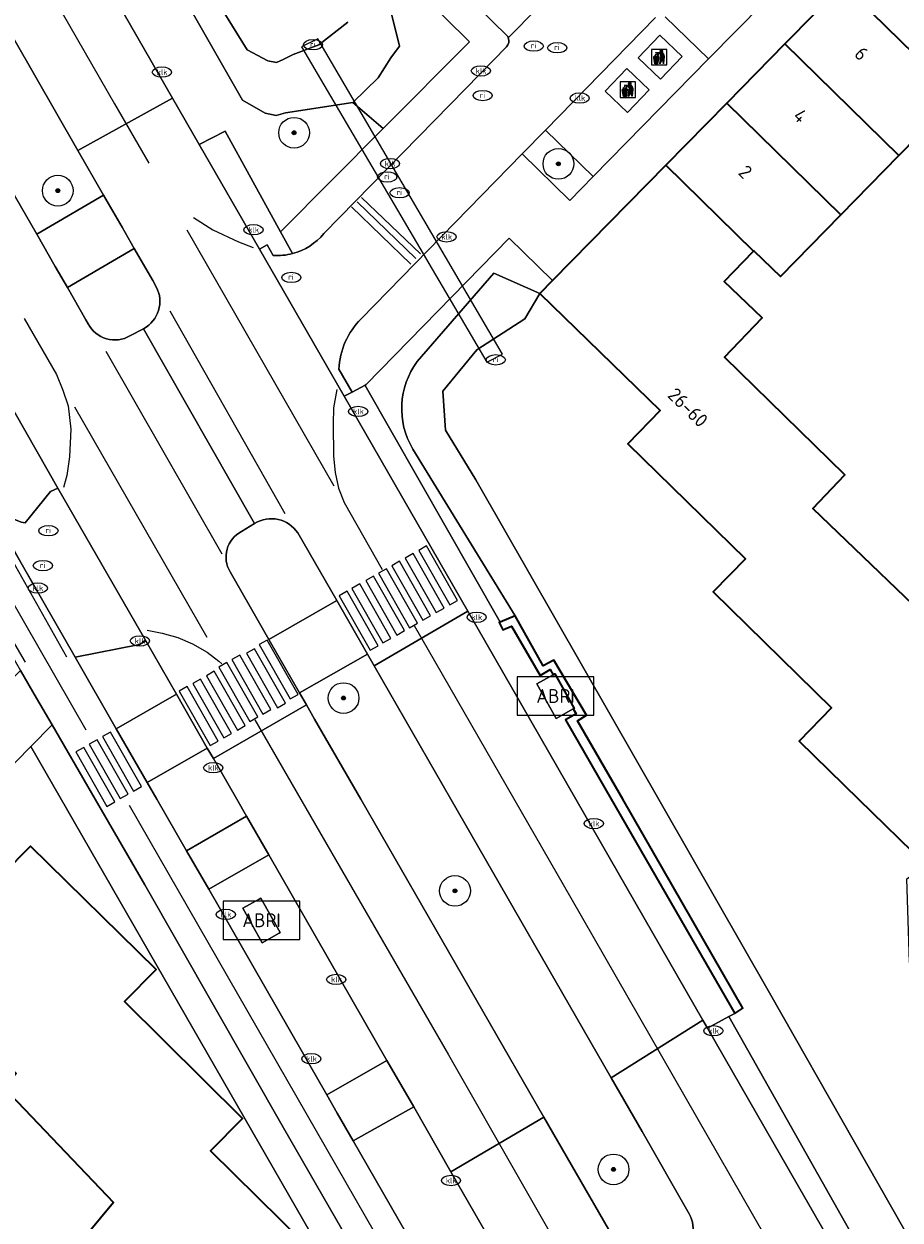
# Model space of a CAD drawing. Header units: metres. Extents: x 103671 to 105190, y 427150 to 429171.
# Tile 95 of 256: x 103829 to 103886, y 427973 to 428050. Entities that reach past the tile are written whole.
import ezdxf
from ezdxf.enums import TextEntityAlignment as Align

# ---------------------------------------------------------------- set-up
doc = ezdxf.new("R2010")
doc.units = ezdxf.units.M
for name, color, linetype, lineweight in [('B-WE-GK-KADEMUUR-GV', 253, 'Continuous', 35), ('B-WE-GR-BEPLANTING_CULTUUR_HEESTERS-GV', 253, 'Continuous', 18), ('B-WE-GR-BOOM-S', 253, 'Continuous', 25), ('B-WE-GR-HAAG-GV', 253, 'Continuous', 13), ('B-WE-IE-AFVAL APART PLAATS-S', 253, 'Continuous', 25), ('B-WE-IE-MEUBILAIR-S', 253, 'Continuous', 25), ('B-WE-IE-MEUBILAIR_WEGMEUBILAIR-S', 253, 'Continuous', 25), ('B-WE-IE-TERREINAFSCHEIDING_KUNSTMATIG_MUUR-G', 253, 'IE-TERREINAFSCHEIDING_KUNSTMATIG-SO', 18), ('B-WE-KW-KUNSTWERK_DUIKER-GV', 253, 'Continuous', 18), ('B-WE-OG-BEBOUWING-GV', 253, 'Continuous', 35), ('B-WE-OG-BEBOUWING-T18', 7, 'Continuous', 18), ('B-WE-OG-TERREIN_BEGROEID-GV', 253, 'Continuous', 18), ('B-WE-OG-TERREIN_ERF-GV', 253, 'Continuous', 18), ('B-WE-OG-TERREIN_OEVER-GV', 253, 'Continuous', 18), ('B-WE-OG-WATER_SLOOT-GV', 253, 'Continuous', 18), ('B-WE-OG-WEG-GV', 253, 'Continuous', 18), ('B-WE-VH-GESLOTENVERHARDING_ASFALT-GV', 253, 'Continuous', 18), ('B-WE-VH-GESLOTENVERHARDING_BETON-GV', 253, 'Continuous', 18), ('B-WE-VH-ONVERHARD_ZAND-GV', 253, 'Continuous', 18), ('B-WE-VH-OPENVERHARDING-GV', 253, 'Continuous', 18), ('B-WE-VH-OPENVERHARDING_BETONSTRAATSTEEN-GV', 253, 'Continuous', 18), ('B-WE-VH-OPENVERHARDING_TEGEL-GV', 253, 'Continuous', 18), ('B-WE-VW-MARKERING_PICTOGRAM-G', 253, 'Continuous', 18)]:
    doc.layers.add(name, color=color, linetype=linetype, lineweight=lineweight)
doc.styles.add('NLCS-ISO', font='NLCS-ISO.ttf')
doc.styles.add('NLCS-ISO-M500-T18', font='NLCS-ISO.ttf', dxfattribs={"height": 0.9})
doc.linetypes.add('IE-TERREINAFSCHEIDING_KUNSTMATIG-SO', pattern='A,4,[82,NLCS.SHX,S=0.75,R=90,X=0,Y=0],4,-2', length=10)

# ---------------------------------------------------------------- blocks, each defined once
blk = doc.blocks.new('SIE-AFVAL APART PLAATS-SO')
h = blk.add_hatch(color=256)
h.dxf.hatch_style = 1
h.paths.add_polyline_path([(-0.09, 0.07), (-1.76, 0.07, 0.819081), (-1.79, -0.09), (-1.4, -2.19, 0.36153), (-1.37, -2.21), (-0.47, -2.21, 0.36153), (-0.44, -2.19), (-0.05, -0.09, 0.819081)])
h.paths.add_polyline_path([(-0.16, -0.1), (-0.2, -0.33), (-0.49, -0.33), (-0.47, -0.1)], flags=16)
h.paths.add_polyline_path([(-0.55, -0.1), (-0.58, -0.33), (-0.87, -0.33), (-0.87, -0.1)], flags=16)
h.paths.add_polyline_path([(-0.22, -0.42), (-0.27, -0.73), (-0.53, -0.73), (-0.5, -0.42)], flags=16)
h.paths.add_polyline_path([(-0.58, -0.42), (-0.61, -0.73), (-0.87, -0.73), (-0.87, -0.42)], flags=16)
h.paths.add_polyline_path([(-0.95, -0.1), (-0.95, -0.33), (-1.27, -0.33), (-1.29, -0.1)], flags=16)
h.paths.add_polyline_path([(-0.95, -0.42), (-0.95, -0.73), (-1.23, -0.73), (-1.26, -0.42)], flags=16)
h.paths.add_polyline_path([(-0.29, -0.83), (-0.34, -1.09), (-0.56, -1.09), (-0.54, -0.83)], flags=16)
h.paths.add_polyline_path([(-0.62, -0.83), (-0.65, -1.09), (-0.87, -1.09), (-0.87, -0.83)], flags=16)
h.paths.add_polyline_path([(-0.95, -0.83), (-0.95, -1.09), (-1.2, -1.09), (-1.22, -0.83)], flags=16)
h.paths.add_polyline_path([(-1.35, -0.33), (-1.64, -0.33), (-1.69, -0.1), (-1.37, -0.1)], flags=16)
h.paths.add_polyline_path([(-1.34, -0.42), (-1.31, -0.73), (-1.57, -0.73), (-1.63, -0.42)], flags=16)
h.paths.add_polyline_path([(-0.36, -1.18), (-0.41, -1.44), (-0.6, -1.44), (-0.57, -1.18)], flags=16)
h.paths.add_polyline_path([(-0.65, -1.18), (-0.68, -1.44), (-0.87, -1.44), (-0.87, -1.18)], flags=16)
h.paths.add_polyline_path([(-1.3, -0.83), (-1.28, -1.09), (-1.5, -1.09), (-1.55, -0.83)], flags=16)
h.paths.add_polyline_path([(-0.95, -1.18), (-0.95, -1.44), (-1.17, -1.44), (-1.19, -1.18)], flags=16)
h.paths.add_polyline_path([(-0.42, -1.53), (-0.47, -1.79), (-0.63, -1.79), (-0.6, -1.53)], flags=16)
h.paths.add_polyline_path([(-1.27, -1.18), (-1.25, -1.44), (-1.44, -1.44), (-1.49, -1.18)], flags=16)
h.paths.add_polyline_path([(-0.69, -1.53), (-0.71, -1.79), (-0.87, -1.79), (-0.87, -1.53)], flags=16)
h.paths.add_polyline_path([(-0.95, -1.53), (-0.95, -1.79), (-1.13, -1.79), (-1.16, -1.53)], flags=16)
h.paths.add_polyline_path([(-1.24, -1.53), (-1.22, -1.79), (-1.37, -1.79), (-1.42, -1.53)], flags=16)
h.paths.add_polyline_path([(-0.49, -1.89), (-0.53, -2.13), (-0.66, -2.13), (-0.64, -1.89)], flags=16)
h.paths.add_polyline_path([(-0.72, -1.89), (-0.74, -2.13), (-0.87, -2.13), (-0.87, -1.89)], flags=16)
h.paths.add_polyline_path([(-0.95, -1.89), (-0.95, -2.13), (-1.1, -2.13), (-1.12, -1.89)], flags=16)
h.paths.add_polyline_path([(-1.21, -1.89), (-1.18, -2.13), (-1.31, -2.13), (-1.35, -1.89)], flags=16)
h.paths.add_polyline_path([(-0.19, 0.78, -0.01173), (-0.3, 0.78, -0.148797), (-0.42, 1.03, -0.136076), (-0.69, 0.87), (-0.78, 0.85, -0.038293), (-1.14, 0.96), (-1.19, 0.81, -0.243822), (-1.56, 0.45, 0.344326), (-1, 0.22, -0.139345), (-0.6, 0.22, 0.618436), (-0.56, 0.27, -0.441494), (-0.47, 0.44, 0.309048)])
h.paths.add_polyline_path([(-0.49, 0.51, 0.351556), (-0.64, 0.31, 0.121061), (-1.02, 0.29, -0.288745), (-1.45, 0.42, 0.203599), (-1.12, 0.79), (-1.09, 0.87, 0.083075), (-0.28, 0.71, -0.242261)], flags=16)
h.paths.add_polyline_path([(-0.4, 0.79, -0.023345), (-0.63, 0.82, 0.07081), (-0.46, 0.9, 0.059965)], flags=16)
h.paths.add_polyline_path([(1.12, 1.48), (-1.07, 1.48, 0.860559), (-1.08, 1.42), (0.29, 1, -0.146703), (0.53, 0.28, 0.421968), (0.56, 0.25), (1.6, 0.31, 0.450293), (1.63, 0.34, 0.122241)])
h.paths.add_polyline_path([(0.26, 1.93, 1), (1.07, 1.93, 1)])
h.paths.add_polyline_path([(1.65, 0.15, 0.429303), (1.62, 0.18), (0.55, 0.23, 0.38429), (0.51, 0.2), (0.16, -2.16, 0.83726), (0.22, -2.18), (0.99, -0.78, -0.688204), (1.05, -0.78), (1.36, -2.14, 0.84934), (1.42, -2.14)])
for p, q in [((-0.09, 0.07), (-1.76, 0.07)), ((-1.4, -2.19), (-1.79, -0.09)), ((-1.37, -0.1), (-1.69, -0.1)), ((-1.64, -0.33), (-1.69, -0.1)), ((-1.64, -0.33), (-1.35, -0.33)), ((-1.63, -0.42), (-1.34, -0.42)), ((-1.57, -0.73), (-1.63, -0.42)), ((-1.57, -0.73), (-1.31, -0.73)), ((-1.55, -0.83), (-1.3, -0.83)), ((-1.5, -1.09), (-1.55, -0.83)), ((-1.5, -1.09), (-1.28, -1.09)), ((-1.49, -1.18), (-1.27, -1.18)), ((-1.44, -1.44), (-1.49, -1.18)), ((-1.44, -1.44), (-1.25, -1.44)), ((-1.42, -1.53), (-1.24, -1.53)), ((-1.37, -1.79), (-1.42, -1.53)), ((-1.37, -1.79), (-1.22, -1.79)), ((-1.37, -2.21), (-0.47, -2.21)), ((-1.31, -2.13), (-1.35, -1.89)), ((-1.35, -1.89), (-1.21, -1.89)), ((-1.31, -2.13), (-1.18, -2.13)), ((-0.95, -0.1), (-1.29, -0.1)), ((-1.27, -0.33), (-0.95, -0.33)), ((-1.26, -0.42), (-0.95, -0.42)), ((-1.23, -0.73), (-0.95, -0.73)), ((-1.22, -0.83), (-0.95, -0.83)), ((-1.2, -1.09), (-0.95, -1.09)), ((-1.19, -1.18), (-0.95, -1.18)), ((-1.17, -1.44), (-0.95, -1.44)), ((-1.16, -1.53), (-0.95, -1.53)), ((-1.13, -1.79), (-0.95, -1.79)), ((-1.12, -1.89), (-0.95, -1.89)), ((-1.1, -2.13), (-0.95, -2.13)), ((-0.95, -0.1), (-0.95, -0.33)), ((-0.95, -0.42), (-0.95, -0.73)), ((-0.95, -0.83), (-0.95, -1.09)), ((-0.95, -1.18), (-0.95, -1.44)), ((-0.95, -1.53), (-0.95, -1.79)), ((-0.95, -1.89), (-0.95, -2.13)), ((-0.87, -0.1), (-0.87, -0.33)), ((-0.55, -0.1), (-0.87, -0.1)), ((-0.87, -0.33), (-0.58, -0.33)), ((-0.87, -0.42), (-0.87, -0.73)), ((-0.87, -0.42), (-0.58, -0.42)), ((-0.87, -0.73), (-0.61, -0.73)), ((-0.87, -0.83), (-0.62, -0.83)), ((-0.87, -0.83), (-0.87, -1.09)), ((-0.87, -1.09), (-0.65, -1.09)), ((-0.87, -1.18), (-0.65, -1.18)), ((-0.87, -1.18), (-0.87, -1.44)), ((-0.87, -1.44), (-0.68, -1.44)), ((-0.87, -1.53), (-0.69, -1.53)), ((-0.87, -1.53), (-0.87, -1.79)), ((-0.87, -1.79), (-0.71, -1.79)), ((-0.87, -1.89), (-0.87, -2.13)), ((-0.87, -1.89), (-0.72, -1.89)), ((-0.87, -2.13), (-0.74, -2.13)), ((-0.66, -2.13), (-0.53, -2.13)), ((-0.64, -1.89), (-0.49, -1.89)), ((-0.63, -1.79), (-0.47, -1.79)), ((-0.6, -1.44), (-0.41, -1.44)), ((-0.6, -1.53), (-0.42, -1.53)), ((-0.57, -1.18), (-0.36, -1.18)), ((-0.56, -1.09), (-0.34, -1.09)), ((-0.54, -0.83), (-0.29, -0.83)), ((-0.53, -0.73), (-0.27, -0.73)), ((-0.53, -2.13), (-0.49, -1.89)), ((-0.5, -0.42), (-0.22, -0.42)), ((-0.49, -0.33), (-0.2, -0.33)), ((-0.16, -0.1), (-0.47, -0.1)), ((-0.47, -1.79), (-0.42, -1.53)), ((-0.44, -2.19), (-0.05, -0.09)), ((-0.41, -1.44), (-0.36, -1.18)), ((-0.34, -1.09), (-0.29, -0.83)), ((-0.27, -0.73), (-0.22, -0.42)), ((-0.2, -0.33), (-0.16, -0.1))]:
    blk.add_line(p, q)
blk.add_lwpolyline([(-2.5, -2.51), (2.5, -2.51), (2.5, 2.49), (-2.5, 2.49)], close=True)
for points in [[(-0.78, 0.85, -0.038293), (-1.14, 0.96), (-1.19, 0.81, -0.243822), (-1.56, 0.45, 0.344326), (-1, 0.22, -0.139345), (-0.6, 0.22, 0.618436), (-0.56, 0.27, -0.441494), (-0.47, 0.44, 0.309048), (-0.19, 0.78, -0.01173), (-0.3, 0.78, -0.01173)], [(-0.78, 0.85), (-0.69, 0.87, 0.136076), (-0.42, 1.03, 0.156405), (-0.29, 0.77)], [(-0.78, 0.85), (-0.69, 0.87, 0.136076), (-0.42, 1.03, 0.148797), (-0.3, 0.78, 0.148797)], [(-0.63, 0.82, 0.07081), (-0.46, 0.9, 0.059965), (-0.4, 0.79, 0.059965)], [(-0.4, 0.79, -0.023345), (-0.63, 0.82)]]:
    blk.add_lwpolyline(points, format="xyb")
for points in [[(-1.09, 0.87), (-1.12, 0.79, -0.203599), (-1.45, 0.42, 0.288745), (-1.02, 0.29, -0.121061), (-0.64, 0.31, -0.351556), (-0.49, 0.51, 0.242261), (-0.28, 0.71, -0.083075)], [(-1.07, 1.48), (1.12, 1.48, -0.122241), (1.63, 0.34, -0.450293), (1.6, 0.31), (0.56, 0.25, -0.421968), (0.53, 0.28, 0.146703), (0.29, 1), (-1.08, 1.42, -0.860559)], [(0.55, 0.23), (1.62, 0.18, -0.429303), (1.65, 0.15), (1.42, -2.14, -0.84934), (1.36, -2.14), (1.05, -0.78, 0.688204), (0.99, -0.78), (0.22, -2.18, -0.83726), (0.16, -2.16), (0.51, 0.2, -0.38429)]]:
    blk.add_lwpolyline(points, format="xyb", close=True)
for points in [[(-1.35, -0.33), (-1.37, -0.1)], [(-1.31, -0.73), (-1.34, -0.42)], [(-1.28, -1.09), (-1.3, -0.83)], [(-1.27, -0.33), (-1.29, -0.1)], [(-1.25, -1.44), (-1.27, -1.18)], [(-1.23, -0.73), (-1.26, -0.42)], [(-1.22, -1.79), (-1.24, -1.53)], [(-1.2, -1.09), (-1.22, -0.83)], [(-1.18, -2.13), (-1.21, -1.89)], [(-1.17, -1.44), (-1.19, -1.18)], [(-1.18, -2.22), (-1.18, -2.21)], [(-1.13, -1.79), (-1.16, -1.53)], [(-1.1, -2.13), (-1.12, -1.89)], [(-0.74, -2.13), (-0.72, -1.89)], [(-0.71, -1.79), (-0.69, -1.53)], [(-0.68, -1.44), (-0.65, -1.18)], [(-0.66, -2.13), (-0.64, -1.89)], [(-0.65, -1.09), (-0.62, -0.83)], [(-0.63, -1.79), (-0.6, -1.53)], [(-0.61, -0.73), (-0.58, -0.42)], [(-0.6, -1.44), (-0.57, -1.18)], [(-0.58, -0.33), (-0.55, -0.1)], [(-0.56, -1.09), (-0.54, -0.83)], [(-0.53, -0.73), (-0.5, -0.42)], [(-0.49, -0.33), (-0.47, -0.1)]]:
    blk.add_lwpolyline(points)
blk.add_circle((0.66, 1.93), 0.401)
for centre, radius, start, end in [((-1.76, -0.01), 0.0869, 90, 247.281), ((-0.09, -0.01), 0.0869, 292.719, 90), ((-1.37, -2.18), 0.0318, 190.4943, 270), ((-0.47, -2.18), 0.0318, 270, 349.5057)]:
    blk.add_arc(centre, radius, start, end)
blk = doc.blocks.new('SIE-MEUBILAIR_PUT_KOLK-SO')
blk.add_ellipse((0, 0), major_axis=(1.25, 0), ratio=0.54)
at = {"style": 'NLCS-ISO'}
blk.add_text('klk', height=0.75, dxfattribs=at).set_placement((0.03, 0), align=Align.MIDDLE_CENTER)
blk = doc.blocks.new('SIE-MEUBILAIR_PUT_RIOOLPUT-SO')
blk.add_ellipse((0, 0), major_axis=(1.25, 0), ratio=0.54)
at = {"style": 'NLCS-ISO'}
blk.add_text('ri', height=0.75, dxfattribs=at).set_placement((-0.04, 0.07), align=Align.MIDDLE_CENTER)
blk = doc.blocks.new('SIE-WEG_ABRI-SO')
blk.add_lwpolyline([(-5, -2.5), (5, -2.5), (5, 2.5), (-5, 2.5)], close=True)
at = {"style": 'NLCS-ISO'}
blk.add_text('ABRI', height=1.8, dxfattribs=at).set_placement((0, 0), align=Align.MIDDLE_CENTER)
blk = doc.blocks.new('SGR-BOOM_GBKN-SO')
at = {"linetype": 'ByBlock', "lineweight": 18}
h = blk.add_hatch(color=0, dxfattribs=at)
h.dxf.hatch_style = 1
edge = h.paths.add_edge_path()
edge.add_arc((0, 0), 0.25, 0, 360)
at = {"color": 0, "linetype": 'ByBlock', "lineweight": 18}
for radius in [2, 0.25]:
    blk.add_circle((0, 0), radius, dxfattribs=at)
at = {"color": 0, "linetype": 'ByBlock', "lineweight": 18, "style": 'NLCS-ISO'}
blk.add_attdef('SOORT', (2.5, 0), '', height=1.5, dxfattribs=at)

msp = doc.modelspace()

# ---------------------------------------------------------------- linework, layer by layer
at = {"layer": 'B-WE-GK-KADEMUUR-GV', "flags": 128}
msp.add_lwpolyline([(103867.992, 428000), (103865.055, 428005.108), (103865.642, 428005.481), (103863.51, 428009.049), (103862.821, 428008.685), (103860.984, 428011.924), (103860.021, 428011.522), (103859.951, 428011.493), (103860.191, 428011.022), (103860.751, 428011.272), (103862.618, 428008.058), (103863.26, 428008.433), (103863.457, 428008.098), (103863.572, 428008.163), (103864.834, 428005.913), (103864.767, 428005.876), (103864.95, 428005.566), (103864.267, 428005.166), (103867.247, 428000), (103875.282, 427986.073), (103875.81, 427986.404)], close=True, dxfattribs=at)
at = {"layer": 'B-WE-GR-BEPLANTING_CULTUUR_HEESTERS-GV', "flags": 128}
for points in [[(103841.059, 427994.144), (103844.96, 427996.391), (103843.514, 427998.906), (103839.614, 427996.654)], [(103852.65, 427983.015), (103848.736, 427980.772), (103849.423, 427979.574), (103850.458, 427977.774), (103854.392, 427979.985)]]:
    msp.add_lwpolyline(points, close=True, dxfattribs=at)
at = {"layer": 'B-WE-GR-HAAG-GV', "flags": 128}
msp.add_lwpolyline([(103862.957, 428043.536), (103861.447, 428041.99), (103864.545, 428038.962), (103866.058, 428040.505)], close=True, dxfattribs=at)
at = {"layer": 'B-WE-IE-TERREINAFSCHEIDING_KUNSTMATIG_MUUR-G', "flags": 128}
msp.add_lwpolyline([(103863.457, 428008.098), (103863.26, 428008.433), (103862.618, 428008.058), (103860.751, 428011.272), (103860.191, 428011.022), (103859.951, 428011.493), (103860.021, 428011.522), (103860.984, 428011.924), (103862.821, 428008.685), (103863.51, 428009.049), (103865.642, 428005.481), (103865.055, 428005.108), (103867.992, 428000), (103875.81, 427986.404), (103875.282, 427986.073), (103867.247, 428000), (103864.267, 428005.166), (103864.95, 428005.566), (103864.767, 428005.876)], dxfattribs=at)
at = {"layer": 'B-WE-KW-KUNSTWERK_DUIKER-GV', "flags": 128}
msp.add_lwpolyline([(103859.151, 428028.428), (103860.163, 428028.962), (103848.151, 428049.475), (103847.088, 428048.95)], close=True, dxfattribs=at)
at = {"layer": 'B-WE-OG-BEBOUWING-GV', "flags": 128}
for points in [[(103893.513, 428049.602), (103886.103, 428056.848), (103882.32, 428052.996), (103889.736, 428045.743)], [(103885.959, 428041.884), (103889.736, 428045.743), (103882.32, 428052.996), (103878.537, 428049.143)], [(103882.182, 428038.025), (103885.959, 428041.884), (103878.537, 428049.143), (103874.753, 428045.29)], [(103882.182, 428038.025), (103874.753, 428045.29), (103870.798, 428041.262), (103876.499, 428035.66), (103876.528, 428035.689), (103878.25, 428034.008)], [(103822.111, 427978.994), (103822.251, 427979.137), (103826.843, 427983.867), (103828.54, 427982.162), (103827.719, 427981.258), (103834.864, 427973.765), (103833.176, 427971.741), (103841.238, 427963.252), (103839.914, 427961.84), (103842.186, 427959.615), (103842.046, 427959.472), (103848.324, 427953.319), (103854.535, 427959.799), (103846.659, 427967.396), (103848.817, 427969.586), (103841.168, 427977.125), (103843.258, 427979.233), (103835.58, 427986.844), (103837.637, 427988.937), (103829.458, 427996.943), (103827.659, 427995.125), (103826.576, 427996.114), (103815.827, 427985.153)]]:
    msp.add_lwpolyline(points, close=True, dxfattribs=at)
msp.add_lwpolyline([(103889.604, 428010.032), (103880.356, 428018.926), (103882.443, 428021.107), (103874.612, 428028.758), (103877.06, 428031.322), (103874.578, 428033.691), (103876.499, 428035.66), (103870.798, 428041.262), (103863.417, 428033.745), (103862.6, 428032.913), (103870.435, 428025.282), (103868.318, 428023.118), (103875.97, 428015.632), (103873.869, 428013.485), (103881.577, 428005.94), (103879.468, 428003.783), (103883.337, 428000), (103887.682, 427995.751)], dxfattribs=at)
at = {"layer": 'B-WE-OG-TERREIN_BEGROEID-GV', "flags": 128}
for points in [[(103874.892, 427985.864), (103873.5, 427985.117), (103893.258, 427950.739), (103920.132, 427903.978), (103920.176, 427903.901), (103926.113, 427893.607), (103927.23, 427891.836), (103928.86, 427892.808)], [(103925.663, 427897.237), (103889.034, 427960.818), (103874.892, 427985.864)]]:
    msp.add_lwpolyline(points, dxfattribs=at)
msp.add_lwpolyline([(103862.844, 427956.241), (103863.308, 427957.028), (103863.962, 427958.609), (103864.738, 427960.798), (103864.848, 427961.798), (103856.815, 427975.77), (103854.392, 427979.985), (103850.458, 427977.774)], close=True, dxfattribs=at)
at = {"layer": 'B-WE-OG-TERREIN_ERF-GV', "flags": 128}
for points in [[(103852.069, 428054.699), (103853.475, 428048.991), (103852.908, 428048.235), (103852.09, 428046.934), (103850.432, 428045.318), (103852.404, 428043.629), (103858.021, 428049.285), (103854.803, 428052.471)], [(103889.736, 428045.743), (103885.959, 428041.884), (103882.182, 428038.025), (103878.25, 428034.008), (103876.528, 428035.689), (103876.499, 428035.66), (103874.578, 428033.691), (103877.06, 428031.322), (103874.612, 428028.758), (103882.443, 428021.107), (103880.356, 428018.926), (103889.604, 428010.032)], [(103829.031, 427926.426), (103853.171, 427950.948), (103854.501, 427952.288), (103857.277, 427955.103), (103829.495, 428003.435), (103813.533, 427987.125)], [(103827.659, 427995.125), (103829.458, 427996.943), (103837.637, 427988.937), (103835.58, 427986.844), (103843.258, 427979.233), (103841.168, 427977.125), (103848.817, 427969.586), (103846.659, 427967.396), (103854.535, 427959.799), (103848.324, 427953.319), (103844.55, 427949.468), (103840.77, 427945.612), (103836.99, 427941.756), (103833.208, 427937.898), (103829.676, 427934.294), (103831.1, 427932.89), (103830.858, 427932.644), (103826.831, 427928.56)], [(103827.043, 427944.218), (103830.692, 427947.928), (103834.479, 427951.778), (103838.265, 427955.628), (103842.046, 427959.472), (103842.186, 427959.615), (103839.914, 427961.84), (103841.238, 427963.252), (103833.176, 427971.741), (103834.864, 427973.765), (103827.719, 427981.258)]]:
    msp.add_lwpolyline(points, dxfattribs=at)
at = {"layer": 'B-WE-OG-TERREIN_OEVER-GV', "flags": 128}
for points in [[(103830.727, 428067.429), (103843.263, 428045.473), (103844.723, 428044.63), (103845.451, 428044.493), (103846.05, 428044.655), (103850.432, 428045.318), (103852.09, 428046.934), (103852.908, 428048.235), (103853.475, 428048.991), (103852.069, 428054.699)], [(103850.117, 428050.565), (103848.229, 428049.075), (103846.557, 428048.441), (103845.907, 428048.122), (103845.473, 428047.926), (103844.892, 428048.043), (103843.559, 428048.759), (103838.403, 428057.109)], [(103877.545, 427987.403), (103858.428, 428020.777), (103856.469, 428024.005), (103856.288, 428026.545), (103858.501, 428029.229), (103861.62, 428031.261), (103862.6, 428032.913), (103859.607, 428034.234), (103854.626, 428028.47)], [(103854.338, 428022.787), (103860.984, 428011.924), (103862.821, 428008.685), (103863.51, 428009.049), (103865.642, 428005.481), (103865.055, 428005.108), (103867.992, 428000), (103875.81, 427986.404), (103875.282, 427986.073), (103874.892, 427985.864), (103889.034, 427960.818), (103925.663, 427897.237)], [(103928.114, 427898.564), (103877.545, 427987.403)]]:
    msp.add_lwpolyline(points, dxfattribs=at)
at = {"layer": 'B-WE-OG-TERREIN_OEVER-GV'}
msp.add_lwpolyline([(103854.626, 428028.47, 0.304095), (103854.338, 428022.787)], format="xyb", dxfattribs=at)
at = {"layer": 'B-WE-OG-WATER_SLOOT-GV', "flags": 128}
for points in [[(103838.403, 428057.109), (103843.559, 428048.759), (103844.892, 428048.043), (103845.473, 428047.926), (103845.907, 428048.122), (103846.557, 428048.441), (103848.229, 428049.075), (103850.117, 428050.565)], [(103895.108, 427975.108), (103886.649, 427989.411), (103886.477, 427994.819), (103887.682, 427995.751), (103883.337, 428000), (103879.468, 428003.783), (103881.577, 428005.94), (103873.869, 428013.485), (103875.97, 428015.632), (103868.318, 428023.118), (103870.435, 428025.282), (103862.6, 428032.913), (103861.62, 428031.261), (103858.501, 428029.229), (103856.288, 428026.545), (103856.469, 428024.005), (103858.428, 428020.777), (103877.545, 427987.403), (103928.114, 427898.564)]]:
    msp.add_lwpolyline(points, dxfattribs=at)
at = {"layer": 'B-WE-OG-WEG-GV', "flags": 128}
for points in [[(103784.92, 428114.835), (103797.106, 428093.756), (103811.059, 428069.412), (103823.056, 428048.585), (103828.158, 428039.726), (103829.867, 428036.758), (103834.215, 428039.308), (103832.553, 428042.202), (103825.605, 428054.298), (103815.786, 428071.378), (103797.372, 428103.448)], [(103798.785, 428114.972), (103838.709, 428045.6), (103840.441, 428042.59), (103842.124, 428043.474), (103845.729, 428036.91), (103852.404, 428043.629)], [(103852.404, 428043.629), (103850.432, 428045.318), (103846.05, 428044.655), (103845.451, 428044.493), (103844.723, 428044.63), (103843.263, 428045.473), (103830.727, 428067.429)], [(103836.208, 428035.838), (103831.86, 428033.297), (103833.067, 428031.201), (103833.218, 428030.939)], [(103837.644, 428033.338), (103837.413, 428033.741), (103836.208, 428035.838)], [(103854.626, 428028.47), (103859.607, 428034.234), (103862.6, 428032.913), (103863.417, 428033.745), (103860.605, 428036.509), (103851.293, 428026.979), (103851.244, 428026.929), (103860.021, 428011.522), (103860.984, 428011.924), (103854.338, 428022.787)], [(103835.933, 428030.143), (103836.816, 428030.609)], [(103844.043, 428017.946), (103843.18, 428017.417)], [(103842.446, 428014.799), (103844.97, 428010.4), (103849.381, 428012.931), (103846.853, 428017.328)], [(103872.303, 427973.04), (103869.248, 427978.378), (103867.232, 427981.885), (103856.816, 428000), (103851.819, 428008.692), (103851.382, 428009.451), (103846.968, 428006.918), (103847.412, 428006.145), (103847.949, 428005.209), (103850.95, 428000), (103862.86, 427979.324)], [(103862.86, 427979.324), (103867.943, 427970.499)]]:
    msp.add_lwpolyline(points, dxfattribs=at)
at = {"layer": 'B-WE-OG-WEG-GV'}
for points in [[(103836.816, 428030.609, 0.41254), (103837.644, 428033.338)], [(103833.218, 428030.939, 0.427147), (103835.933, 428030.143)], [(103854.338, 428022.787, -0.304095), (103854.626, 428028.47)], [(103846.853, 428017.328, 0.401418), (103844.043, 428017.946)], [(103843.18, 428017.417, 0.43013), (103842.446, 428014.799)], [(103871.522, 427970.295, 0.425904), (103872.303, 427973.04)]]:
    msp.add_lwpolyline(points, format="xyb", dxfattribs=at)
at = {"layer": 'B-WE-OG-WEG-GV', "flags": 128}
for points in [[(103821.864, 428027.427), (103823.076, 428025.334), (103826.647, 428019.169), (103828.495, 428018.172), (103828.847, 428018.034), (103829.127, 428017.979), (103830.768, 428020.013), (103831.249, 428020.24), (103827.003, 428027.624), (103825.798, 428029.721)], [(103836.961, 428010.303), (103836.555, 428010.076), (103832.365, 428009.241), (103835.047, 428004.584), (103838.955, 428006.835)], [(103840.967, 428003.335), (103837.062, 428001.086), (103837.687, 428000), (103839.614, 427996.654), (103843.514, 427998.906), (103842.885, 428000), (103841.362, 428002.649)]]:
    msp.add_lwpolyline(points, close=True, dxfattribs=at)
at = {"layer": 'B-WE-VH-GESLOTENVERHARDING_ASFALT-GV', "flags": 128}
for points in [[(103797.372, 428103.448), (103815.786, 428071.378), (103825.605, 428054.298), (103832.553, 428042.202), (103838.709, 428045.6), (103798.785, 428114.972)], [(103799.762, 428058.875), (103813.084, 428035.757), (103819.458, 428024.616), (103824.073, 428016.549), (103825.868, 428013.453), (103828.816, 428008.369), (103829.849, 428006.586), (103830.865, 428004.834), (103833.668, 428000), (103836.899, 427994.427), (103845.915, 427978.619), (103858.627, 427956.549), (103858.655, 427956.5), (103860.679, 427953.006), (103863.756, 427947.694), (103869.701, 427937.374), (103873.222, 427931.263), (103902.699, 427879.922), (103903.644, 427878.276), (103905.706, 427874.684), (103917.386, 427854.341), (103920.399, 427856.145), (103919.126, 427858.349), (103911.398, 427871.758)], [(103844.353, 428035.792), (103840.441, 428042.59), (103838.709, 428045.6), (103832.553, 428042.202), (103834.215, 428039.308), (103835.42, 428037.211), (103836.208, 428035.838), (103837.413, 428033.741), (103837.644, 428033.338)], [(103833.218, 428030.939), (103833.067, 428031.201), (103831.86, 428033.297), (103831.074, 428034.662), (103829.867, 428036.758), (103828.158, 428039.726), (103822.063, 428036.218), (103823.812, 428033.174), (103825.018, 428031.077), (103825.798, 428029.721), (103827.003, 428027.624), (103831.249, 428020.24), (103836.961, 428010.303), (103838.955, 428006.835), (103840.967, 428003.335), (103841.362, 428002.649), (103847.412, 428006.145), (103846.968, 428006.918), (103844.97, 428010.4), (103842.446, 428014.799)], [(103846.853, 428017.328), (103849.381, 428012.931), (103851.382, 428009.451), (103851.819, 428008.692), (103857.919, 428012.228), (103849.879, 428026.218), (103844.353, 428035.792)], [(103836.816, 428030.609), (103835.933, 428030.143)], [(103843.18, 428017.417), (103844.043, 428017.946), (103836.816, 428030.609)], [(103836.816, 428030.609), (103844.043, 428017.946)], [(103907.736, 427878.201), (103906.482, 427880.35), (103904.139, 427884.368), (103872.484, 427939.428), (103867.603, 427947.964), (103867.289, 427948.513), (103862.844, 427956.241), (103850.458, 427977.774), (103849.423, 427979.574), (103848.736, 427980.772), (103843.922, 427989.174), (103841.059, 427994.144), (103839.614, 427996.654), (103837.687, 428000), (103837.062, 428001.086), (103835.047, 428004.584), (103832.365, 428009.241), (103826.789, 428018.923)], [(103873.5, 427985.117), (103873.208, 427985.625), (103867.232, 427981.885), (103869.248, 427978.378), (103872.303, 427973.04)], [(103881.761, 427956.645), (103884.279, 427952.283), (103887.241, 427947.131), (103893.258, 427950.739), (103873.5, 427985.117)], [(103867.943, 427970.499), (103862.86, 427979.324), (103856.815, 427975.77), (103864.848, 427961.798), (103865.394, 427960.848), (103871.197, 427950.798), (103871.948, 427949.491), (103876.719, 427941.191), (103882.82, 427944.663), (103879.983, 427949.595), (103877.355, 427954.206)]]:
    msp.add_lwpolyline(points, dxfattribs=at)
at = {"layer": 'B-WE-VH-GESLOTENVERHARDING_ASFALT-GV'}
for points in [[(103837.644, 428033.338, -0.41254), (103836.816, 428030.609)], [(103835.933, 428030.143, -0.427147), (103833.218, 428030.939)], [(103844.043, 428017.946, -0.401418), (103846.853, 428017.328)], [(103842.446, 428014.799, -0.43013), (103843.18, 428017.417)], [(103872.303, 427973.04, -0.425904), (103871.522, 427970.295)]]:
    msp.add_lwpolyline(points, format="xyb", dxfattribs=at)
at = {"layer": 'B-WE-VH-GESLOTENVERHARDING_ASFALT-GV', "flags": 128}
for points in [[(103864.947, 428000), (103857.919, 428012.228), (103851.819, 428008.692), (103856.816, 428000), (103867.232, 427981.885), (103873.208, 427985.625)], [(103847.412, 428006.145), (103841.362, 428002.649), (103842.885, 428000), (103843.514, 427998.906), (103844.96, 427996.391), (103852.65, 427983.015), (103854.392, 427979.985), (103856.815, 427975.77), (103862.86, 427979.324), (103850.95, 428000), (103847.949, 428005.209)]]:
    msp.add_lwpolyline(points, close=True, dxfattribs=at)
at = {"layer": 'B-WE-VH-GESLOTENVERHARDING_BETON-GV', "flags": 128}
for points in [[(103870.4, 428049.708), (103868.996, 428048.237), (103870.443, 428046.856), (103871.847, 428048.327)], [(103868.253, 428047.534), (103866.85, 428046.063), (103868.297, 428044.682), (103869.7, 428046.153)], [(103863.572, 428008.163), (103863.457, 428008.098), (103862.403, 428007.507), (103863.665, 428005.258), (103864.767, 428005.876), (103864.834, 428005.913)], [(103844.332, 427993.51), (103843.278, 427992.919), (103844.54, 427990.67), (103845.642, 427991.288), (103845.709, 427991.325), (103844.447, 427993.575)]]:
    msp.add_lwpolyline(points, close=True, dxfattribs=at)
at = {"layer": 'B-WE-VH-ONVERHARD_ZAND-GV', "flags": 128}
msp.add_lwpolyline([(103862.957, 428043.536), (103861.447, 428041.99), (103864.545, 428038.962), (103866.058, 428040.505)], close=True, dxfattribs=at)
at = {"layer": 'B-WE-VH-OPENVERHARDING-GV', "flags": 128}
for points in [[(103870.116, 428050.867), (103862.957, 428043.536), (103866.058, 428040.505), (103873.572, 428048.164)], [(103873.572, 428048.164), (103870.748, 428050.911)]]:
    msp.add_lwpolyline(points, dxfattribs=at)
for points in [[(103870.4, 428049.708), (103871.847, 428048.327), (103870.443, 428046.856), (103868.996, 428048.237)], [(103868.253, 428047.534), (103869.7, 428046.153), (103868.297, 428044.682), (103866.85, 428046.063)], [(103813.533, 427987.125), (103829.495, 428003.435), (103830.865, 428004.834), (103829.849, 428006.586), (103828.816, 428008.369), (103826.487, 428006.1), (103824.157, 428003.831), (103820.014, 428000), (103818.616, 427998.707), (103810.938, 427990.564), (103809.169, 427988.608), (103810.561, 427987.249), (103811.974, 427988.698)], [(103830.865, 428004.834), (103829.495, 428003.435), (103857.277, 427955.103), (103858.655, 427956.5), (103858.627, 427956.549), (103845.915, 427978.619), (103836.899, 427994.427), (103833.668, 428000)]]:
    msp.add_lwpolyline(points, close=True, dxfattribs=at)
at = {"layer": 'B-WE-VH-OPENVERHARDING_BETONSTRAATSTEEN-GV', "flags": 128}
for points in [[(103893.093, 428082.29), (103893.165, 428082.363), (103894.837, 428084.025), (103902.194, 428091.49), (103939.824, 428129.83), (103938.364, 428131.324), (103933.278, 428126.127), (103931.267, 428124.072), (103910.646, 428103.002), (103894.112, 428085.836), (103892.386, 428084.028), (103888.966, 428087.293), (103878.069, 428076.204), (103874.294, 428072.311), (103873.965, 428071.967), (103868.339, 428066.224), (103867.985, 428065.905), (103864.204, 428062.023), (103859.888, 428057.633), (103854.803, 428052.471), (103858.021, 428049.285), (103852.404, 428043.629), (103845.729, 428036.91), (103846.504, 428035.499)], [(103879.704, 428060.015), (103882.53, 428057.263), (103873.572, 428048.164), (103866.058, 428040.505), (103864.545, 428038.962), (103861.447, 428041.99), (103850.967, 428031.258)], [(103860.459, 428049.682), (103857.681, 428052.427), (103864.959, 428059.999), (103867.802, 428057.216), (103867.956, 428057.087)], [(103860.545, 428049.541), (103864.338, 428053.385), (103867.956, 428057.087), (103867.802, 428057.216), (103864.959, 428059.999), (103857.681, 428052.427), (103860.459, 428049.682)], [(103867.956, 428057.087), (103864.338, 428053.385), (103860.545, 428049.541)], [(103870.748, 428050.911), (103873.572, 428048.164), (103882.53, 428057.263)], [(103849.53, 428027.977), (103850.388, 428026.491), (103851.234, 428026.947), (103851.293, 428026.979), (103860.605, 428036.509), (103863.417, 428033.745), (103870.798, 428041.262), (103874.753, 428045.29), (103878.537, 428049.143), (103882.32, 428052.996)], [(103850.967, 428031.258), (103861.447, 428041.99), (103862.957, 428043.536), (103870.116, 428050.867)], [(103848.553, 428036.806), (103857.773, 428046.229), (103860.43, 428048.95)], [(103860.43, 428048.95), (103857.773, 428046.229), (103848.553, 428036.806)], [(103845.259, 428035.377), (103844.862, 428036.065), (103844.353, 428035.792), (103849.879, 428026.218), (103850.388, 428026.491), (103849.53, 428027.977)]]:
    msp.add_lwpolyline(points, dxfattribs=at)
at = {"layer": 'B-WE-VH-OPENVERHARDING_BETONSTRAATSTEEN-GV'}
for points in [[(103860.43, 428048.95, 0.30293), (103860.545, 428049.541)], [(103860.545, 428049.541, -0.30293), (103860.43, 428048.95)], [(103860.545, 428049.541, 0.073763), (103860.459, 428049.682)], [(103860.459, 428049.682, -0.073763), (103860.545, 428049.541)], [(103846.504, 428035.499, 0.156971), (103848.553, 428036.806)], [(103848.553, 428036.806, -0.156971), (103846.504, 428035.499)], [(103846.504, 428035.499, -0.078668), (103845.259, 428035.377)], [(103849.53, 428027.977, -0.187467), (103850.967, 428031.258)], [(103850.967, 428031.258, 0.187467), (103849.53, 428027.977)]]:
    msp.add_lwpolyline(points, format="xyb", dxfattribs=at)
at = {"layer": 'B-WE-VH-OPENVERHARDING_BETONSTRAATSTEEN-GV', "flags": 128}
msp.add_lwpolyline([(103831.249, 428020.24), (103830.768, 428020.013), (103829.127, 428017.979), (103828.847, 428018.034), (103828.495, 428018.172), (103826.647, 428019.169), (103826.789, 428018.923), (103832.365, 428009.241), (103836.555, 428010.076), (103836.961, 428010.303)], close=True, dxfattribs=at)
at = {"layer": 'B-WE-VH-OPENVERHARDING_TEGEL-GV', "flags": 128}
for points in [[(103842.124, 428043.474), (103840.441, 428042.59), (103844.353, 428035.792), (103844.862, 428036.065), (103845.259, 428035.377)], [(103846.504, 428035.499), (103845.729, 428036.91), (103842.124, 428043.474)]]:
    msp.add_lwpolyline(points, dxfattribs=at)
for points in [[(103835.42, 428037.211), (103834.215, 428039.308), (103829.867, 428036.758), (103831.074, 428034.662), (103831.86, 428033.297), (103836.208, 428035.838)], [(103863.457, 428008.098), (103863.26, 428008.433), (103862.618, 428008.058), (103860.751, 428011.272), (103860.191, 428011.022), (103859.951, 428011.493), (103860.021, 428011.522), (103851.244, 428026.929), (103851.293, 428026.979), (103851.234, 428026.947), (103850.388, 428026.491), (103849.879, 428026.218), (103857.919, 428012.228), (103864.947, 428000), (103873.208, 427985.625), (103873.5, 427985.117), (103874.892, 427985.864), (103875.282, 427986.073), (103867.247, 428000), (103864.267, 428005.166), (103864.95, 428005.566), (103864.767, 428005.876), (103863.665, 428005.258), (103862.403, 428007.507)], [(103849.381, 428012.931), (103844.97, 428010.4), (103846.968, 428006.918), (103851.382, 428009.451)], [(103838.955, 428006.835), (103835.047, 428004.584), (103837.062, 428001.086), (103840.967, 428003.335)], [(103844.96, 427996.391), (103841.059, 427994.144), (103843.922, 427989.174), (103848.736, 427980.772), (103852.65, 427983.015)], [(103844.54, 427990.67), (103843.278, 427992.919), (103844.332, 427993.51), (103844.447, 427993.575), (103845.709, 427991.325), (103845.642, 427991.288)]]:
    msp.add_lwpolyline(points, close=True, dxfattribs=at)
at = {"layer": 'B-WE-VH-OPENVERHARDING_TEGEL-GV'}
msp.add_lwpolyline([(103845.259, 428035.377, 0.078668), (103846.504, 428035.499)], format="xyb", dxfattribs=at)
at = {"layer": 'B-WE-VW-MARKERING_PICTOGRAM-G', "flags": 128}
for points in [[(103808.402, 428091.343), (103834.927, 428045.249)], [(103834.927, 428045.249), (103837.156, 428041.376)], [(103850.721, 428038.877), (103854.539, 428035.183)], [(103851, 428039.147), (103854.827, 428035.481)], [(103850.343, 428038.535), (103854.205, 428034.805)], [(103840.064, 428037.842), (103841.315, 428037.044)], [(103839.64, 428037.047), (103849.198, 428020.384)], [(103841.315, 428037.044), (103842.998, 428036.261)], [(103842.998, 428036.261), (103843.95, 428035.906)], [(103829.041, 428031.276), (103831.146, 428027.634)], [(103838.53, 428031.77), (103845.999, 428018.591)], [(103834.36, 428029.151), (103841.914, 428015.977)], [(103831.146, 428027.634), (103831.563, 428026.623)], [(103831.563, 428026.623), (103831.913, 428025.604)], [(103849.383, 428026.659), (103849.185, 428025.47)], [(103820.899, 428025.695), (103833.074, 428004.514)], [(103831.913, 428025.604), (103832.097, 428024.084)], [(103832.331, 428025.535), (103840.939, 428010.541)], [(103849.185, 428025.47), (103849.158, 428024.425)], [(103832.097, 428024.084), (103832.004, 428022.273)], [(103849.158, 428024.425), (103849.168, 428022.315)], [(103832.004, 428022.273), (103831.824, 428021.058)], [(103849.168, 428022.315), (103849.293, 428021.267)], [(103831.824, 428021.058), (103831.619, 428020.276)], [(103849.293, 428021.267), (103849.509, 428020.243)], [(103849.509, 428020.243), (103849.869, 428019.306)], [(103849.869, 428019.306), (103852.332, 428014.955)], [(103827.09, 428017.585), (103831.807, 428009.259)], [(103829.686, 428013.917), (103827.494, 428017.83)], [(103855.231, 428016.482), (103854.715, 428016.188)], [(103857.248, 428012.941), (103855.231, 428016.482)], [(103854.347, 428015.979), (103853.832, 428015.685)], [(103853.832, 428015.685), (103855.849, 428012.145)], [(103856.364, 428012.438), (103854.347, 428015.979)], [(103854.715, 428016.188), (103856.732, 428012.648)], [(103852.624, 428014.997), (103852.109, 428014.704)], [(103854.641, 428011.457), (103852.624, 428014.997)], [(103853.476, 428015.483), (103852.961, 428015.189)], [(103852.961, 428015.189), (103854.978, 428011.648)], [(103855.493, 428011.942), (103853.476, 428015.483)], [(103850.886, 428014.007), (103850.371, 428013.713)], [(103852.903, 428010.466), (103850.886, 428014.007)], [(103851.783, 428014.518), (103851.267, 428014.224)], [(103851.267, 428014.224), (103853.284, 428010.684)], [(103853.8, 428010.977), (103851.783, 428014.518)], [(103852.109, 428014.704), (103854.126, 428011.163)], [(103826.299, 428013.715), (103829.123, 428008.915)], [(103850.054, 428013.533), (103849.539, 428013.24)], [(103849.539, 428013.24), (103851.556, 428009.699)], [(103852.071, 428009.993), (103850.054, 428013.533)], [(103850.371, 428013.713), (103852.388, 428010.173)], [(103855.849, 428012.145), (103856.364, 428012.438)], [(103856.732, 428012.648), (103857.248, 428012.941)], [(103854.978, 428011.648), (103855.493, 428011.942)], [(103837.058, 428011.001), (103838.019, 428010.796)], [(103853.284, 428010.684), (103853.8, 428010.977)], [(103854.126, 428011.163), (103854.641, 428011.457)], [(103854.431, 428011.303), (103864.606, 427993.581)], [(103838.019, 428010.796), (103839.043, 428010.527)], [(103839.043, 428010.527), (103840.004, 428010.115)], [(103840.004, 428010.115), (103840.951, 428009.577)], [(103844.849, 428010.362), (103844.333, 428010.069)], [(103846.866, 428006.822), (103844.849, 428010.362)], [(103852.388, 428010.173), (103852.903, 428010.466)], [(103840.951, 428009.577), (103841.71, 428008.977)], [(103843.081, 428009.382), (103842.565, 428009.088)], [(103845.097, 428005.841), (103843.081, 428009.382)], [(103844.038, 428009.795), (103843.523, 428009.501)], [(103843.523, 428009.501), (103845.54, 428005.96)], [(103846.055, 428006.254), (103844.038, 428009.795)], [(103844.333, 428010.069), (103846.35, 428006.528)], [(103851.556, 428009.699), (103852.071, 428009.993)], [(103841.71, 428008.977), (103841.92, 428008.811)], [(103842.227, 428008.895), (103841.711, 428008.602)], [(103841.711, 428008.602), (103843.728, 428005.061)], [(103844.244, 428005.355), (103842.227, 428008.895)], [(103842.565, 428009.088), (103844.582, 428005.548)], [(103840.532, 428007.824), (103840.017, 428007.531)], [(103842.549, 428004.284), (103840.532, 428007.824)], [(103841.42, 428008.33), (103840.905, 428008.037)], [(103840.905, 428008.037), (103842.922, 428004.496)], [(103843.437, 428004.79), (103841.42, 428008.33)], [(103839.661, 428007.328), (103839.145, 428007.034)], [(103839.145, 428007.034), (103841.162, 428003.494)], [(103841.678, 428003.787), (103839.661, 428007.328)], [(103840.017, 428007.531), (103842.034, 428003.99)], [(103845.54, 428005.96), (103846.055, 428006.254)], [(103846.35, 428006.528), (103846.866, 428006.822)], [(103844.582, 428005.548), (103845.097, 428005.841)], [(103842.922, 428004.496), (103843.437, 428004.79)], [(103843.728, 428005.061), (103844.244, 428005.355)], [(103844.062, 428005.164), (103848.265, 427997.893)], [(103833.805, 428003.875), (103833.289, 428003.582)], [(103835.822, 428000.335), (103833.805, 428003.875)], [(103834.669, 428004.368), (103834.154, 428004.074)], [(103834.154, 428004.074), (103836.171, 428000.534)], [(103836.686, 428000.827), (103834.669, 428004.368)], [(103842.034, 428003.99), (103842.549, 428004.284)], [(103832.927, 428003.375), (103832.411, 428003.081)], [(103832.411, 428003.081), (103834.428, 427999.541)], [(103834.943, 427999.834), (103832.927, 428003.375)], [(103833.289, 428003.582), (103835.306, 428000.041)], [(103841.162, 428003.494), (103841.678, 428003.787)], [(103836.171, 428000.534), (103836.686, 428000.827)], [(103835.306, 428000.041), (103835.822, 428000.335)], [(103834.428, 427999.541), (103834.943, 427999.834)], [(103835.883, 427999.611), (103903.746, 427881.424)], [(103848.265, 427997.893), (103856.653, 427983.381)], [(103864.606, 427993.581), (103882.387, 427962.611)], [(103856.653, 427983.381), (103866.058, 427966.905)]]:
    msp.add_lwpolyline(points, dxfattribs=at)

# ---------------------------------------------------------------- block references
at = {"layer": 'B-WE-GR-BOOM-S', "xscale": 0.5, "yscale": 0.5, "zscale": 0.5}
for p in [(103846.61, 428043.36), (103863.805, 428041.338), (103831.241, 428039.594), (103849.828, 428006.585), (103857.076, 427994.042), (103867.389, 427975.923)]:
    msp.add_blockref('SGR-BOOM_GBKN-SO', p, dxfattribs=at)
at = {"layer": 'B-WE-IE-AFVAL APART PLAATS-S', "xscale": 0.2, "yscale": 0.2, "zscale": 0.2}
for p in [(103870.362, 428048.284), (103868.315, 428046.165)]:
    msp.add_blockref('SIE-AFVAL APART PLAATS-SO', p, dxfattribs=at)
at = {"layer": 'B-WE-IE-MEUBILAIR-S', "xscale": 0.5, "yscale": 0.5, "zscale": 0.5}
for name, p in [('SIE-MEUBILAIR_PUT_RIOOLPUT-SO', (103847.842, 428049.089)), ('SIE-MEUBILAIR_PUT_RIOOLPUT-SO', (103862.203, 428049.002)), ('SIE-MEUBILAIR_PUT_RIOOLPUT-SO', (103863.728, 428048.892)), ('SIE-MEUBILAIR_PUT_KOLK-SO', (103838.01, 428047.31)), ('SIE-MEUBILAIR_PUT_KOLK-SO', (103858.76, 428047.38)), ('SIE-MEUBILAIR_PUT_RIOOLPUT-SO', (103858.88, 428045.781)), ('SIE-MEUBILAIR_PUT_KOLK-SO', (103865.19, 428045.62)), ('SIE-MEUBILAIR_PUT_KOLK-SO', (103852.85, 428041.35)), ('SIE-MEUBILAIR_PUT_RIOOLPUT-SO', (103852.671, 428040.483)), ('SIE-MEUBILAIR_PUT_RIOOLPUT-SO', (103853.474, 428039.454)), ('SIE-MEUBILAIR_PUT_KOLK-SO', (103843.97, 428037.05)), ('SIE-MEUBILAIR_PUT_KOLK-SO', (103856.53, 428036.59)), ('SIE-MEUBILAIR_PUT_RIOOLPUT-SO', (103846.428, 428033.946)), ('SIE-MEUBILAIR_PUT_RIOOLPUT-SO', (103859.733, 428028.587)), ('SIE-MEUBILAIR_PUT_KOLK-SO', (103850.78, 428025.23)), ('SIE-MEUBILAIR_PUT_RIOOLPUT-SO', (103830.63, 428017.474)), ('SIE-MEUBILAIR_PUT_RIOOLPUT-SO', (103830.273, 428015.199)), ('SIE-MEUBILAIR_PUT_KOLK-SO', (103829.94, 428013.74)), ('SIE-MEUBILAIR_PUT_KOLK-SO', (103858.49, 428011.84)), ('SIE-MEUBILAIR_PUT_KOLK-SO', (103836.58, 428010.3)), ('SIE-MEUBILAIR_PUT_KOLK-SO', (103841.35, 428002.05)), ('SIE-MEUBILAIR_PUT_KOLK-SO', (103866.11, 427998.42)), ('SIE-MEUBILAIR_PUT_KOLK-SO', (103842.17, 427992.51)), ('SIE-MEUBILAIR_PUT_KOLK-SO', (103849.35, 427988.28)), ('SIE-MEUBILAIR_PUT_KOLK-SO', (103873.89, 427984.94)), ('SIE-MEUBILAIR_PUT_KOLK-SO', (103847.73, 427983.12)), ('SIE-MEUBILAIR_PUT_KOLK-SO', (103856.82, 427975.2))]:
    msp.add_blockref(name, p, dxfattribs=at)
at = {"layer": 'B-WE-IE-MEUBILAIR_WEGMEUBILAIR-S', "xscale": 0.5, "yscale": 0.5, "zscale": 0.5}
for p in [(103863.617, 428006.719), (103844.492, 427992.131)]:
    msp.add_blockref('SIE-WEG_ABRI-SO', p, dxfattribs=at)

# ---------------------------------------------------------------- texts
at = {"layer": 'B-WE-OG-BEBOUWING-T18', "style": 'NLCS-ISO-M500-T18'}
for s, rotation, p in [('6', 315.5, (103883.519, 428048.508)), ('4', 315.5, (103879.547, 428044.463)), ('2', 315.5, (103875.969, 428040.82)), ('26-60', 315.7, (103872.233, 428025.49))]:
    msp.add_text(s, height=0.9, rotation=rotation, dxfattribs=at).set_placement(p, align=Align.MIDDLE)

doc.saveas('drawing.dxf')
